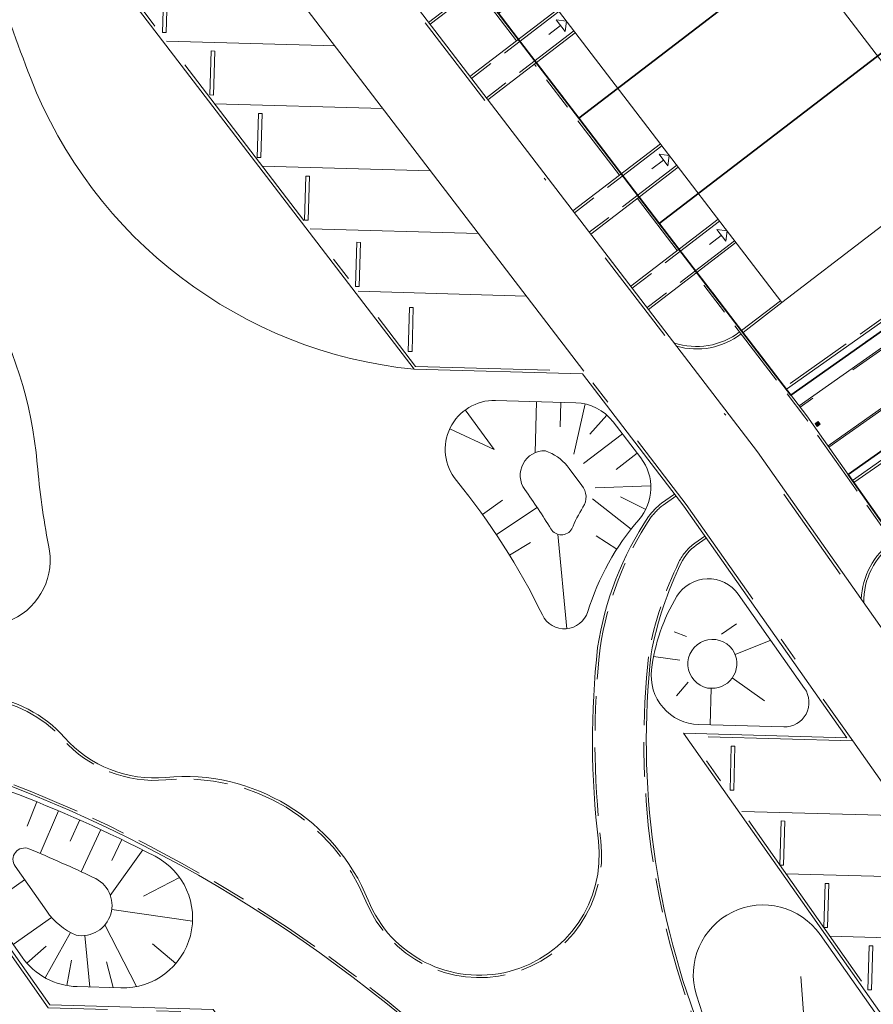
# Model space of a CAD drawing. Header units: metres. Extents: x 150385 to 171486, y 478588 to 485023.
# Tile 162 of 256: x 151227 to 151262, y 483971 to 484011. Entities that reach past the tile are written whole.
import ezdxf
from ezdxf.lldxf.tags import DXFTag

# ---------------------------------------------------------------- set-up
doc = ezdxf.new("R2010")
doc.units = ezdxf.units.M
for name, pattern in [('KAD', [12, 5, -1, 2, -1, 2, -1]), ('VH-GELEIDEBAND', [6, 2, -2, 0, -2]), ('VH-OPSLUITBAND_100X200', [16, 8, -2, 4, -2]), ('VH-OPSLUITBAND_120X250', [26, 16, -4, 2, -4]), ('VH-OPSLUITBAND_60X200', [12, 6, -2, 2, -2])]:
    doc.linetypes.add(name, pattern=pattern)
for name, color, linetype, lineweight, true_color in [('B-WE-KG-GRENS_PERCEEL-GV', 150, 'KG-PERCEEL', 30, 0x007fff), ('N-GV-GW-TALUDARCERING-G', 7, 'Continuous', 15, 0x738c74), ('N-WE-GW-GRONDWERKLIJN-G', 7, 'Continuous', 30, 0x4d4d4d)]:
    doc.layers.add(name, color=color, linetype=linetype, lineweight=lineweight, true_color=true_color)
for name, color, linetype, lineweight in [('N-PV-OG-BEBOUWING_ENTREE-S', 7, 'Continuous', 18), ('N-PV-OG-KADASTRAAL_BEBOUWING-G', 7, 'Continuous', 35), ('N-WE-IE-MEUBILAIR_WEGMEUBILAIR_PAAL_OBJECT-S', 7, 'Continuous', 25), ('N-WE-VH-KANTOPSLUITING_ACHTERKANTBAND-G', 7, 'Continuous', 5), ('N-WE-VH-KANTOPSLUITING_GELEIDEBAND-ANTRACIET_40_120X250-G', 7, 'VH-GELEIDEBAND', 35), ('N-WE-VH-KANTOPSLUITING_OPSLUITBAND-ANTRACIET_100X200-G', 7, 'VH-OPSLUITBAND_100X200', 35), ('N-WE-VH-KANTOPSLUITING_OPSLUITBAND-ANTRACIET_120X250-G', 7, 'VH-OPSLUITBAND_120X250', 35), ('N-WE-VH-KANTOPSLUITING_OPSLUITBAND_60X200-G', 7, 'VH-OPSLUITBAND_60X200', 35), ('N-WE-VH-KANTOPSLUITING_STOOTBAND-G', 7, 'Continuous', 35), ('N-WE-VH-MATERIAALGRENS-G', 7, 'Continuous', 9), ('N-XX-KG-GRENS_PERCEEL-G', 252, 'KAD', 15)]:
    doc.layers.add(name, color=color, linetype=linetype, lineweight=lineweight)
doc.styles.get("Standard").update_dxf_attribs({"font": 'NLCS-ISO.ttf'})
tags = doc.linetypes.add('KG-PERCEEL', pattern='A,5.5,-2,["P",Standard,S=1.8,R=0,X=-0.5,Y=-0.9],-2,5.5,-2,[5,NLCS.shx,S=0.75,R=0,X=0,Y=0],-2', length=19).pattern_tags.tags
tags[6] = DXFTag(74, 10)

msp = doc.modelspace()

# ---------------------------------------------------------------- hatches: boundary and pattern name
at = {"layer": 'N-WE-IE-MEUBILAIR_WEGMEUBILAIR_PAAL_OBJECT-S', "lineweight": 5}
h = msp.add_hatch(color=7, dxfattribs=at)
h.dxf.hatch_style = 1
h.paths.add_polyline_path([(151259.818, 483994.67), (151259.734, 483994.788), (151259.857, 483994.875), (151259.941, 483994.756)])

# ---------------------------------------------------------------- linework, layer by layer
at = {"layer": 'B-WE-KG-GRENS_PERCEEL-GV', "flags": 128}
for points in [[(151205.793, 484050.4), (151213.055, 484055.527), (151217.472, 484058.631), (151221.886, 484061.745), (151226.302, 484064.853), (151230.716, 484067.961), (151237.988, 484073.098), (151236.552, 484075.143), (151243.822, 484080.271), (151248.243, 484083.375), (151252.653, 484086.493), (151257.068, 484089.6), (151261.482, 484092.712), (151268.757, 484097.835), (151283.328, 484077.161), (151276.057, 484072.028), (151271.639, 484068.924), (151267.226, 484065.809), (151262.814, 484062.699), (151263.965, 484061.065), (151276.312, 484069.757), (151281.238, 484062.232), (151284.18, 484057.723), (151287.138, 484053.206), (151290.088, 484048.685), (151293.043, 484044.167), (151296.008, 484039.644), (151298.965, 484035.12), (151303.802, 484027.715), (151282.01, 484012.368), (151276.415, 484020.311), (151273.265, 484024.78), (151270.191, 484029.14), (151267.037, 484033.613), (151263.959, 484037.977), (151260.81, 484042.448), (151257.737, 484046.808), (151256.113, 484045.655), (151259.114, 484041.396), (151262.275, 484036.912), (151265.341, 484032.558), (151268.501, 484028.077), (151271.563, 484023.724), (151274.718, 484019.241), (151280.379, 484011.207), (151258.731, 483995.949), (151253.355, 484002.962), (151250.07, 484007.256), (151246.793, 484011.54), (151243.506, 484015.831), (151240.218, 484020.117), (151236.937, 484024.404), (151233.655, 484028.694), (151228.179, 484035.844), (151240.581, 484044.582), (151239.438, 484046.223), (151235.025, 484043.119), (151230.608, 484040.001), (151226.194, 484036.892), (151218.921, 484031.769)], [(151205.793, 484050.4), (151213.055, 484055.527), (151217.472, 484058.631), (151221.886, 484061.745), (151226.302, 484064.853), (151230.716, 484067.961), (151237.988, 484073.098), (151236.552, 484075.143), (151243.822, 484080.271), (151248.243, 484083.375), (151252.653, 484086.493), (151257.068, 484089.6), (151261.482, 484092.712), (151268.757, 484097.835), (151283.328, 484077.161), (151276.057, 484072.028), (151271.639, 484068.924), (151267.226, 484065.809), (151262.814, 484062.699), (151263.965, 484061.065), (151276.312, 484069.757), (151281.238, 484062.232), (151284.18, 484057.723), (151287.138, 484053.206), (151290.088, 484048.685), (151293.043, 484044.167), (151296.008, 484039.644), (151298.965, 484035.12), (151303.802, 484027.715), (151282.01, 484012.368), (151276.415, 484020.311), (151273.265, 484024.78), (151270.191, 484029.14), (151267.037, 484033.613), (151263.959, 484037.977), (151260.81, 484042.448), (151257.737, 484046.808), (151256.113, 484045.655), (151259.114, 484041.396), (151262.275, 484036.912), (151265.341, 484032.558), (151268.501, 484028.077), (151271.563, 484023.724), (151274.718, 484019.241), (151280.379, 484011.207), (151258.731, 483995.949), (151253.355, 484002.962), (151250.07, 484007.256), (151246.793, 484011.54), (151243.506, 484015.831), (151240.218, 484020.117), (151236.937, 484024.404), (151233.655, 484028.694), (151228.179, 484035.844), (151240.581, 484044.582), (151239.438, 484046.223), (151235.025, 484043.119), (151230.608, 484040.001), (151226.194, 484036.892), (151218.921, 484031.769)], [(151205.793, 484050.4), (151213.055, 484055.527), (151217.472, 484058.631), (151221.886, 484061.745), (151226.302, 484064.853), (151230.716, 484067.961), (151237.988, 484073.098), (151236.552, 484075.143), (151243.822, 484080.271), (151248.243, 484083.375), (151252.653, 484086.493), (151257.068, 484089.6), (151261.482, 484092.712), (151268.757, 484097.835), (151283.328, 484077.161), (151276.057, 484072.028), (151271.639, 484068.924), (151267.226, 484065.809), (151262.814, 484062.699), (151263.965, 484061.065), (151276.312, 484069.757), (151281.238, 484062.232), (151284.18, 484057.723), (151287.138, 484053.206), (151290.088, 484048.685), (151293.043, 484044.167), (151296.008, 484039.644), (151298.965, 484035.12), (151303.802, 484027.715), (151282.01, 484012.368), (151276.415, 484020.311), (151273.265, 484024.78), (151270.191, 484029.14), (151267.037, 484033.613), (151263.959, 484037.977), (151260.81, 484042.448), (151257.737, 484046.808), (151256.113, 484045.655), (151259.114, 484041.396), (151262.275, 484036.912), (151265.341, 484032.558), (151268.501, 484028.077), (151271.563, 484023.724), (151274.718, 484019.241), (151280.379, 484011.207), (151258.731, 483995.949), (151253.355, 484002.962), (151250.07, 484007.256), (151246.793, 484011.54), (151243.506, 484015.831), (151240.218, 484020.117), (151236.937, 484024.404), (151233.655, 484028.694), (151228.179, 484035.844), (151240.581, 484044.582), (151239.438, 484046.223), (151235.025, 484043.119), (151230.608, 484040.001), (151226.194, 484036.892), (151218.921, 484031.769)], [(151205.793, 484050.4), (151213.055, 484055.527), (151217.472, 484058.631), (151221.886, 484061.745), (151226.302, 484064.853), (151230.716, 484067.961), (151237.988, 484073.098), (151236.552, 484075.143), (151243.822, 484080.271), (151248.243, 484083.375), (151252.653, 484086.493), (151257.068, 484089.6), (151261.482, 484092.712), (151268.757, 484097.835), (151283.328, 484077.161), (151276.057, 484072.028), (151271.639, 484068.924), (151267.226, 484065.809), (151262.814, 484062.699), (151263.965, 484061.065), (151276.312, 484069.757), (151281.238, 484062.232), (151284.18, 484057.723), (151287.138, 484053.206), (151290.088, 484048.685), (151293.043, 484044.167), (151296.008, 484039.644), (151298.965, 484035.12), (151303.802, 484027.715), (151282.01, 484012.368), (151276.415, 484020.311), (151273.265, 484024.78), (151270.191, 484029.14), (151267.037, 484033.613), (151263.959, 484037.977), (151260.81, 484042.448), (151257.737, 484046.808), (151256.113, 484045.655), (151259.114, 484041.396), (151262.275, 484036.912), (151265.341, 484032.558), (151268.501, 484028.077), (151271.563, 484023.724), (151274.718, 484019.241), (151280.379, 484011.207), (151258.731, 483995.949), (151253.355, 484002.962), (151250.07, 484007.256), (151246.793, 484011.54), (151243.506, 484015.831), (151240.218, 484020.117), (151236.937, 484024.404), (151233.655, 484028.694), (151228.179, 484035.844), (151240.581, 484044.582), (151239.438, 484046.223), (151235.025, 484043.119), (151230.608, 484040.001), (151226.194, 484036.892), (151218.921, 484031.769)], [(151205.793, 484050.4), (151213.055, 484055.527), (151217.472, 484058.631), (151221.886, 484061.745), (151226.302, 484064.853), (151230.716, 484067.961), (151237.988, 484073.098), (151236.552, 484075.143), (151243.822, 484080.271), (151248.243, 484083.375), (151252.653, 484086.493), (151257.068, 484089.6), (151261.482, 484092.712), (151268.757, 484097.835), (151283.328, 484077.161), (151276.057, 484072.028), (151271.639, 484068.924), (151267.226, 484065.809), (151262.814, 484062.699), (151263.965, 484061.065), (151276.312, 484069.757), (151281.238, 484062.232), (151284.18, 484057.723), (151287.138, 484053.206), (151290.088, 484048.685), (151293.043, 484044.167), (151296.008, 484039.644), (151298.965, 484035.12), (151303.802, 484027.715), (151282.01, 484012.368), (151276.415, 484020.311), (151273.265, 484024.78), (151270.191, 484029.14), (151267.037, 484033.613), (151263.959, 484037.977), (151260.81, 484042.448), (151257.737, 484046.808), (151256.113, 484045.655), (151259.114, 484041.396), (151262.275, 484036.912), (151265.341, 484032.558), (151268.501, 484028.077), (151271.563, 484023.724), (151274.718, 484019.241), (151280.379, 484011.207), (151258.731, 483995.949), (151253.355, 484002.962), (151250.07, 484007.256), (151246.793, 484011.54), (151243.506, 484015.831), (151240.218, 484020.117), (151236.937, 484024.404), (151233.655, 484028.694), (151228.179, 484035.844), (151240.581, 484044.582), (151239.438, 484046.223), (151235.025, 484043.119), (151230.608, 484040.001), (151226.194, 484036.892), (151218.921, 484031.769)], [(151246.793, 484011.54), (151250.07, 484007.256), (151271.563, 484023.724), (151268.501, 484028.077), (151266.861, 484026.925)], [(151246.793, 484011.54), (151250.07, 484007.256), (151271.563, 484023.724), (151268.501, 484028.077), (151266.861, 484026.925)], [(151246.793, 484011.54), (151250.07, 484007.256), (151271.563, 484023.724), (151268.501, 484028.077), (151266.861, 484026.925)], [(151246.793, 484011.54), (151250.07, 484007.256), (151271.563, 484023.724), (151268.501, 484028.077), (151266.861, 484026.925)], [(151246.793, 484011.54), (151250.07, 484007.256), (151271.563, 484023.724), (151268.501, 484028.077), (151266.861, 484026.925)], [(151274.718, 484019.241), (151271.563, 484023.724), (151250.07, 484007.256), (151253.355, 484002.962), (151273.085, 484018.09)], [(151274.718, 484019.241), (151271.563, 484023.724), (151250.07, 484007.256), (151253.355, 484002.962), (151273.085, 484018.09)], [(151274.718, 484019.241), (151271.563, 484023.724), (151250.07, 484007.256), (151253.355, 484002.962), (151273.085, 484018.09)], [(151274.718, 484019.241), (151271.563, 484023.724), (151250.07, 484007.256), (151253.355, 484002.962), (151273.085, 484018.09)], [(151274.718, 484019.241), (151271.563, 484023.724), (151250.07, 484007.256), (151253.355, 484002.962), (151273.085, 484018.09)], [(151253.355, 484002.962), (151258.731, 483995.949), (151280.379, 484011.207), (151274.718, 484019.241), (151273.085, 484018.09)], [(151253.355, 484002.962), (151258.731, 483995.949), (151280.379, 484011.207), (151274.718, 484019.241), (151273.085, 484018.09)], [(151253.355, 484002.962), (151258.731, 483995.949), (151280.379, 484011.207), (151274.718, 484019.241), (151273.085, 484018.09)], [(151253.355, 484002.962), (151258.731, 483995.949), (151280.379, 484011.207), (151274.718, 484019.241), (151273.085, 484018.09)], [(151253.355, 484002.962), (151258.731, 483995.949), (151280.379, 484011.207), (151274.718, 484019.241), (151273.085, 484018.09)], [(151287.827, 484000.648), (151282.693, 484007.94), (151261.076, 483992.71), (151266.212, 483985.422)], [(151266.212, 483985.422), (151261.076, 483992.71), (151282.693, 484007.94), (151287.827, 484000.648), (151290.938, 483996.238), (151294.051, 483991.822), (151297.157, 483987.41), (151300.269, 483982.994), (151305.412, 483975.696), (151283.8, 483960.467), (151278.662, 483967.773), (151275.556, 483972.189), (151272.434, 483976.59), (151269.312, 483981.006)], [(151287.827, 484000.648), (151282.693, 484007.94), (151261.076, 483992.71), (151266.212, 483985.422)], [(151266.212, 483985.422), (151261.076, 483992.71), (151282.693, 484007.94), (151287.827, 484000.648), (151290.938, 483996.238), (151294.051, 483991.822), (151297.157, 483987.41), (151300.269, 483982.994), (151305.412, 483975.696), (151283.8, 483960.467), (151278.662, 483967.773), (151275.556, 483972.189), (151272.434, 483976.59), (151269.312, 483981.006)], [(151287.827, 484000.648), (151282.693, 484007.94), (151261.076, 483992.71), (151266.212, 483985.422)], [(151266.212, 483985.422), (151261.076, 483992.71), (151282.693, 484007.94), (151287.827, 484000.648), (151290.938, 483996.238), (151294.051, 483991.822), (151297.157, 483987.41), (151300.269, 483982.994), (151305.412, 483975.696), (151283.8, 483960.467), (151278.662, 483967.773), (151275.556, 483972.189), (151272.434, 483976.59), (151269.312, 483981.006)], [(151287.827, 484000.648), (151282.693, 484007.94), (151261.076, 483992.71), (151266.212, 483985.422)], [(151266.212, 483985.422), (151261.076, 483992.71), (151282.693, 484007.94), (151287.827, 484000.648), (151290.938, 483996.238), (151294.051, 483991.822), (151297.157, 483987.41), (151300.269, 483982.994), (151305.412, 483975.696), (151283.8, 483960.467), (151278.662, 483967.773), (151275.556, 483972.189), (151272.434, 483976.59), (151269.312, 483981.006)], [(151287.827, 484000.648), (151282.693, 484007.94), (151261.076, 483992.71), (151266.212, 483985.422)], [(151266.212, 483985.422), (151261.076, 483992.71), (151282.693, 484007.94), (151287.827, 484000.648), (151290.938, 483996.238), (151294.051, 483991.822), (151297.157, 483987.41), (151300.269, 483982.994), (151305.412, 483975.696), (151283.8, 483960.467), (151278.662, 483967.773), (151275.556, 483972.189), (151272.434, 483976.59), (151269.312, 483981.006)]]:
    msp.add_lwpolyline(points, close=True, dxfattribs=at)
at = {"layer": 'N-GV-GW-TALUDARCERING-G', "color": 7, "lineweight": 5}
for p, q in [((151248.342, 483995.683), (151248.284, 483993.591)), ((151249.341, 483995.655), (151249.313, 483994.655)), ((151245.426, 483995.34), (151246.613, 483993.73)), ((151250.337, 483995.588), (151249.862, 483993.531)), ((151251.216, 483995.134), (151250.515, 483994.345)), ((151244.8, 483994.573), (151246.613, 483993.73)), ((151251.852, 483994.364), (151250.264, 483993.148)), ((151252.46, 483993.57), (151251.6, 483992.911)), ((151253.015, 483992.235), (151250.742, 483992.155)), ((151246.136, 483991.07), (151246.955, 483991.658)), ((151252.208, 483990.469), (151250.625, 483991.714)), ((151252.804, 483991.269), (151251.769, 483991.787)), ((151246.706, 483990.248), (151248.37, 483991.356)), ((151249.576, 483986.403), (151249.21, 483990.263)), ((151251.628, 483989.654), (151250.787, 483990.195)), ((151247.245, 483989.405), (151248.097, 483989.929)), ((151255.904, 483986.176), (151256.518, 483986.608)), ((151254.476, 483986.08), (151253.97, 483986.27)), ((151256.457, 483985.345), (151257.913, 483985.93)), ((151254.202, 483985.12), (151253.128, 483985.27)), ((151256.344, 483984.393), (151257.66, 483983.457)), ((151254.54, 483984.223), (151254.06, 483983.664)), ((151255.482, 483983.973), (151255.441, 483982.474)), ((151227.924, 483979.328), (151227.524, 483978.335)), ((151228.802, 483978.966), (151228.062, 483977.216)), ((151229.674, 483978.588), (151229.289, 483977.72)), ((151230.539, 483978.195), (151229.739, 483976.472)), ((151231.397, 483977.788), (151230.982, 483976.933)), ((151232.248, 483977.365), (151230.924, 483975.508)), ((151225.863, 483975.054), (151227.417, 483976.148)), ((151233.751, 483976.242), (151232.285, 483975.475)), ((151234.285, 483974.455), (151230.982, 483974.924)), ((151226.958, 483973.501), (151228.526, 483974.606)), ((151228.256, 483972.142), (151229.296, 483973.995)), ((151231.989, 483971.781), (151230.702, 483974.299)), ((151230.093, 483971.763), (151229.881, 483973.867)), ((151233.6, 483972.72), (151232.653, 483973.533)), ((151227.519, 483972.735), (151228.301, 483973.429)), ((151229.146, 483971.822), (151229.332, 483972.854)), ((151231.042, 483971.737), (151230.762, 483972.789)), ((151259.342, 483969.605), (151259.147, 483972.19))]:
    msp.add_line(p, q, dxfattribs=at)
at = {"layer": 'N-PV-OG-BEBOUWING_ENTREE-S', "color": 7, "lineweight": 5}
for p, q in [((151249.324, 484011.045), (151248.848, 484010.681)), ((151249.142, 484011.284), (151249.562, 484011.228)), ((151249.562, 484011.228), (151249.507, 484010.807)), ((151253.349, 484005.79), (151253.77, 484005.734)), ((151253.77, 484005.734), (151253.714, 484005.313)), ((151253.532, 484005.551), (151253.055, 484005.187)), ((151255.708, 484002.709), (151256.129, 484002.653)), ((151256.129, 484002.653), (151256.073, 484002.233)), ((151255.891, 484002.471), (151255.414, 484002.106))]:
    msp.add_line(p, q, dxfattribs=at)
at = {"layer": 'N-PV-OG-BEBOUWING_ENTREE-S', "color": 7, "lineweight": 5, "flags": 128}
for points in [[(151249.142, 484011.284), (151249.507, 484010.807)], [(151253.349, 484005.79), (151253.714, 484005.313)], [(151255.708, 484002.709), (151256.073, 484002.233)]]:
    msp.add_lwpolyline(points, dxfattribs=at)
at = {"layer": 'N-PV-OG-KADASTRAAL_BEBOUWING-G', "color": 7, "lineweight": 5}
msp.add_lwpolyline([(151265.7, 484005.336), (151239.154, 484039.999), (151231.827, 484034.387), (151258.372, 483999.724)], close=True, dxfattribs=at)
at = {"layer": 'N-WE-GW-GRONDWERKLIJN-G', "color": 7, "lineweight": 5, "flags": 128}
for points in [[(151212.186, 484009.26, 0.005761), (151211.656, 484009.366, 0.122514), (151208.105, 484009.155, 0.326371), (151206.786, 484007.371, 0.038798), (151206.936, 484005.281, 0.363285), (151209.648, 484002.88), (151212.819, 484002.792, -0.247146), (151214.444, 484001.878), (151223.653, 483987.632, 0.820179), (151228.392, 483989.816, -0.024312), (151227.94, 483993.132, 0.222421), (151220.754, 484005.555, 0.018372), (151219.306, 484006.487)], [(151255.333, 483983.977), (151255.502, 483983.972, 0.617383), (151256.347, 483985.548, 1.465057), (151255.333, 483983.977)], [(151227.031, 483976.696), (151228.326, 483974.858, 0.138365), (151229.528, 483973.882, 0.902987), (151230.228, 483976.242, 0.013638), (151227.6, 483977.409, 0.750489), (151227.031, 483976.696)]]:
    msp.add_lwpolyline(points, format="xyb", dxfattribs=at)
for points in [[(151251.475, 483994.855, 0.226121), (151249.943, 483995.638), (151246.669, 483995.729, 0.642883), (151245.067, 483992.462, -0.059135), (151248.581, 483986.963, 0.68004), (151250.436, 483987.101, -0.103394), (151252.527, 483990.855, 0.355933), (151252.604, 483993.381)], [(151249.683, 483992.95, 0.137125), (151248.838, 483993.617), (151248.706, 483993.672, 0.618634), (151247.863, 483992.093, -0.016322), (151248.933, 483990.478, 0.560089), (151249.786, 483990.48, -0.035497), (151250.238, 483991.366, 0.341097), (151250.19, 483992.256)], [(151254.972, 483982.487), (151258.452, 483982.39, 0.617383), (151259.297, 483983.966), (151256.588, 483987.81, 0.540181), (151254.08, 483987.726, 0.107046), (151253.042, 483984.725, 0.44152)], [(151224.563, 483976.899), (151227.321, 483972.985, 0.236565), (151229.572, 483971.778), (151231.359, 483971.728, 0.796032), (151232.754, 483977.105, 0.029941), (151226.786, 483979.771, 0.738735)], [(151259.931, 483973.907), (151269.327, 483960.573, 0.236565), (151270.116, 483960.15), (151274.54, 483960.027, -0.236155), (151276.788, 483958.823), (151277.228, 483958.202, -0.247361), (151277.574, 483955.567, -0.054035), (151277.006, 483954.428, -0.378725), (151270.951, 483952.712, -0.209727), (151254.875, 483971.433, -0.852503)]]:
    msp.add_lwpolyline(points, format="xyb", close=True, dxfattribs=at)
at = {"layer": 'N-WE-IE-MEUBILAIR_WEGMEUBILAIR_PAAL_OBJECT-S', "color": 7, "lineweight": 5}
msp.add_lwpolyline([(151259.818, 483994.67), (151259.734, 483994.788), (151259.857, 483994.875), (151259.941, 483994.756)], close=True, dxfattribs=at)
at = {"layer": 'N-WE-VH-KANTOPSLUITING_ACHTERKANTBAND-G', "color": 7, "lineweight": 5}
for p, q in [((151253.455, 483991.533), (151253.984, 483991.906)), ((151254.869, 483989.813), (151255.281, 483990.103))]:
    msp.add_line(p, q, dxfattribs=at)
at = {"layer": 'N-WE-VH-KANTOPSLUITING_ACHTERKANTBAND-G', "color": 7, "lineweight": 5, "flags": 128}
for points in [[(151259.082, 483995.506), (151280.745, 484010.772), (151251.495, 484052.272), (151253.064, 484053.378), (151282.315, 484011.878), (151304.119, 484027.244)], [(151247.568, 484013.832), (151243.995, 484011.096)], [(151247.609, 484010.488), (151245.98, 484012.615)], [(151249.197, 484011.704), (151245.624, 484008.968)], [(151249.927, 484010.751), (151246.354, 484008.015)], [(151251.816, 484004.994), (151248.339, 484009.535)], [(151260.291, 483993.826), (151281.937, 484009.08), (151305.476, 483975.678)], [(151253.405, 484006.21), (151249.832, 484003.474)], [(151265.7, 484005.336), (151267.634, 484002.591), (151258.556, 483996.193)], [(151254.135, 484005.257), (151250.561, 484002.521)], [(151254.175, 484001.913), (151252.546, 484004.041)], [(151255.764, 484003.13), (151252.191, 484000.393)], [(151256.494, 484002.177), (151252.92, 483999.44)], [(151264.75, 483987.499), (151259.392, 483995.101), (151254.905, 484000.96)], [(151258.311, 483999.803), (151256.723, 483998.587)], [(151272.149, 483996.494), (151270.438, 483998.921), (151261.259, 483992.452)], [(151221.6, 483980.754), (151228.448, 483971.036)]]:
    msp.add_lwpolyline(points, dxfattribs=at)
for points in [[(151329.027, 483993.73), (151329.177, 483993.518, -0.177945), (151329.334, 483992.932), (151328.898, 483988.135, -0.219942), (151326.851, 483984.588), (151325.302, 483983.496, -0.414214), (151324.634, 483983.612), (151322.03, 483987.307), (151307.038, 483976.742), (151309.642, 483973.047, -0.414156), (151309.526, 483972.379), (151308.791, 483971.86, -0.414271), (151308.122, 483971.976), (151305.518, 483975.671), (151286.439, 483962.226), (151289.043, 483958.531, -0.414284), (151288.927, 483957.862), (151287.045, 483956.53, -0.414809), (151283.027, 483957.222), (151257.375, 483993.624), (151233.002, 484025.451, 0.359031), (151217.982, 484028.934, -0.346805)], [(151269.619, 483960.457), (151254.347, 483982.129), (151261.03, 483981.944), (151254.36, 483991.409), (151250.223, 483996.812), (151243.338, 483997.003), (151226.713, 484018.712), (151233.598, 484018.521), (151232.554, 484019.884, 0.400703), (151216.344, 484022.417)], [(151253.961, 483998.082, 0.248868), (151256.643, 483998.527)], [(151253.455, 483991.533, 0.071039), (151252.923, 483990.989, 0.110328), (151250.839, 483985.629, 0.056789), (151250.872, 483977.721, -0.874595), (151241.464, 483975.306, 0.331682), (151233.187, 483980.329, -0.239549), (151229.056, 483981.956, 0.381906), (151222.302, 483982.741)], [(151254.869, 483989.813, 0.126889), (151254.254, 483989.089, 0.066008), (151253.025, 483985.383, 0.123013), (151255.171, 483969.666, -0.831589), (151248.357, 483965.357, 0.117207), (151226.109, 483980.258, 0.060842), (151223.559, 483980.571, 0.154839), (151222.464, 483980.225)], [(151262.945, 483989.885, 0.248637), (151261.716, 483987.463)]]:
    msp.add_lwpolyline(points, format="xyb", dxfattribs=at)
at = {"layer": 'N-WE-VH-KANTOPSLUITING_GELEIDEBAND-ANTRACIET_40_120X250-G', "color": 7, "lineweight": 5, "ltscale": 2, "flags": 128}
msp.add_lwpolyline([(151329.125, 483993.799), (151329.275, 483993.587, -0.177945), (151329.453, 483992.921), (151329.018, 483988.124, -0.219942), (151326.92, 483984.49), (151325.372, 483983.398, -0.414214), (151324.536, 483983.543), (151322.001, 483987.139), (151307.206, 483976.713), (151309.74, 483973.117, -0.414156), (151309.595, 483972.281), (151308.86, 483971.762, -0.414271), (151308.024, 483971.907), (151305.489, 483975.503), (151286.607, 483962.197), (151289.141, 483958.6, -0.414214), (151288.996, 483957.764), (151287.115, 483956.432, -0.414809), (151282.929, 483957.153), (151257.278, 483993.553), (151232.907, 484025.378, 0.359031), (151218.036, 484028.827, -0.346825), (151210.763, 484030.348, -0.43677), (151210.86, 484031.075), (151214.531, 484033.662), (151204.104, 484048.456), (151202.919, 484047.621)], format="xyb", dxfattribs=at)
at = {"layer": 'N-WE-VH-KANTOPSLUITING_OPSLUITBAND-ANTRACIET_100X200-G', "color": 7, "lineweight": 5, "ltscale": 0.35, "flags": 128}
for points in [[(151247.507, 484013.911), (151243.934, 484011.175)], [(151247.53, 484010.427), (151245.9, 484012.555)], [(151249.258, 484011.625), (151245.685, 484008.888)], [(151249.866, 484010.831), (151246.293, 484008.094)], [(151251.737, 484004.933), (151248.259, 484009.474)], [(151253.466, 484006.131), (151249.893, 484003.394)], [(151254.074, 484005.337), (151250.501, 484002.6)], [(151265.619, 484005.278), (151267.495, 484002.615), (151258.495, 483996.273)], [(151254.096, 484001.852), (151252.467, 484003.98)], [(151255.825, 484003.05), (151252.252, 484000.314)], [(151256.433, 484002.256), (151252.86, 483999.52)], [(151264.668, 483987.441), (151259.312, 483995.042), (151254.826, 484000.9)], [(151258.372, 483999.724), (151256.784, 483998.507)], [(151272.067, 483996.436), (151270.414, 483998.782), (151261.316, 483992.371)]]:
    msp.add_lwpolyline(points, dxfattribs=at)
for points in [[(151254.066, 483997.945, 0.236245), (151256.703, 483998.448)], [(151254.042, 483991.824), (151253.515, 483991.453, 0.070642), (151253.005, 483990.931, 0.110248), (151250.938, 483985.616, 0.056774), (151250.971, 483977.733, -0.874595), (151241.372, 483975.269, 0.331682), (151233.197, 483980.229, -0.239549), (151228.981, 483981.889, 0.381906), (151222.36, 483982.659), (151220.99, 483981.694)], [(151255.223, 483990.184), (151254.811, 483989.894, 0.126889), (151254.164, 483989.133, 0.066075), (151252.926, 483985.398, 0.123044), (151255.078, 483969.629, -0.831589), (151248.43, 483965.425, 0.117231), (151226.139, 483980.354, 0.060975), (151223.56, 483980.671, 0.154839), (151222.406, 483980.306), (151222.078, 483980.075)], [(151262.888, 483989.967, 0.236065), (151261.617, 483987.604)]]:
    msp.add_lwpolyline(points, format="xyb", dxfattribs=at)
at = {"layer": 'N-WE-VH-KANTOPSLUITING_OPSLUITBAND-ANTRACIET_120X250-G', "color": 7, "lineweight": 5, "ltscale": 0.5, "flags": 128}
msp.add_lwpolyline([(151286.924, 483945.408), (151276.366, 483960.39), (151269.683, 483960.575), (151254.583, 483982.002), (151261.266, 483981.817), (151254.457, 483991.48), (151250.283, 483996.93), (151243.399, 483997.121), (151226.961, 484018.585), (151233.846, 484018.394), (151232.65, 484019.957, 0.400703), (151216.276, 484022.516), (151210.724, 484018.659, 0.404901), (151207.502, 484002.275), (151213.995, 484002.095), (151224.564, 483985.795), (151218.071, 483985.975), (151221.5, 483980.687), (151228.384, 483970.918), (151235.06, 483970.732), (151253.755, 483944.204), (151247.078, 483944.389), (151252.896, 483936.133), (151256.884, 483930.938), (151263.774, 483930.746), (151280.248, 483909.281), (151273.36, 483909.472), (151274.851, 483907.53, 0.402321), (151291.282, 483905.027), (151296.78, 483908.901, 0.402279), (151299.951, 483925.216), (151298.716, 483927.13), (151292.233, 483927.31), (151281.719, 483943.608), (151288.201, 483943.428), (151286.924, 483945.408)], format="xyb", dxfattribs=at)
at = {"layer": 'N-WE-VH-KANTOPSLUITING_OPSLUITBAND_60X200-G', "color": 7, "lineweight": 5, "flags": 128}
for points in [[(151304.152, 484027.194), (151282.3, 484011.795), (151253.05, 484053.294), (151251.578, 484052.257), (151280.829, 484010.758), (151259.118, 483995.458)], [(151260.256, 483993.875), (151281.952, 484009.164), (151305.525, 483975.712)]]:
    msp.add_lwpolyline(points, dxfattribs=at)
at = {"layer": 'N-WE-VH-KANTOPSLUITING_STOOTBAND-G', "color": 7, "lineweight": 5, "elevation": 0}
for points in [[(151233.206, 484010.759), (151233.256, 484012.558), (151233.106, 484012.563), (151233.056, 484010.763)], [(151235.143, 484008.204), (151235.193, 484010.004), (151235.043, 484010.008), (151234.993, 484008.209)], [(151237.08, 484005.65), (151237.13, 484007.449), (151236.98, 484007.453), (151236.93, 484005.654)], [(151239.017, 484003.095), (151239.067, 484004.894), (151238.917, 484004.898), (151238.867, 484003.099)], [(151241.098, 484000.386), (151241.148, 484002.186), (151240.998, 484002.19), (151240.948, 484000.39)], [(151243.254, 483997.725), (151243.304, 483999.525), (151243.154, 483999.529), (151243.104, 483997.73)]]:
    msp.add_lwpolyline(points, close=True, dxfattribs=at)
at = {"layer": 'N-WE-VH-KANTOPSLUITING_STOOTBAND-G', "color": 7, "lineweight": 5}
for points in [[(151256.404, 483979.801), (151256.454, 483981.6), (151256.304, 483981.605), (151256.254, 483979.805)], [(151258.436, 483976.743), (151258.486, 483978.543), (151258.336, 483978.547), (151258.286, 483976.748)], [(151260.234, 483974.193), (151260.284, 483975.992), (151260.134, 483975.996), (151260.084, 483974.197)], [(151262.031, 483971.642), (151262.081, 483973.441), (151261.931, 483973.445), (151261.881, 483971.646)]]:
    msp.add_lwpolyline(points, close=True, dxfattribs=at)
at = {"layer": 'N-WE-VH-MATERIAALGRENS-G', "color": 7, "lineweight": 5, "flags": 128}
for points in [[(151243.338, 483997.003), (151226.713, 484018.712), (151233.598, 484018.521), (151232.554, 484019.884, 0.400703), (151216.344, 484022.417)], [(151229.934, 484022.394, 0.539272), (151225.098, 484017.601, 0.04382), (151227.661, 484008.917, 0.28201), (151243.338, 483997.003), (151250.223, 483996.812), (151254.36, 483991.409), (151261.03, 483981.944), (151254.347, 483982.129), (151269.619, 483960.457), (151276.303, 483960.272), (151286.826, 483945.338)], [(151221.6, 483980.754), (151228.448, 483971.036), (151235.123, 483970.851), (151253.991, 483944.077), (151247.314, 483944.262), (151252.992, 483936.204), (151256.944, 483931.056), (151263.835, 483930.865), (151280.497, 483909.154), (151273.608, 483909.345), (151274.946, 483907.603, 0.402321), (151291.213, 483905.125), (151296.711, 483909, 0.402279), (151299.85, 483925.151), (151298.649, 483927.012), (151292.167, 483927.192), (151281.494, 483943.734), (151287.977, 483943.554), (151286.824, 483945.343)]]:
    msp.add_lwpolyline(points, format="xyb", dxfattribs=at)
for points in [[(151233.846, 484018.394), (151250.283, 483996.93)], [(151240.108, 484010.218), (151233.223, 484010.409)], [(151242.065, 484007.662), (151235.18, 484007.853)], [(151244.022, 484005.107), (151237.137, 484005.298)], [(151245.978, 484002.552), (151239.094, 484002.743)], [(151247.935, 483999.996), (151241.05, 484000.188)], [(151261.266, 483981.817), (151276.366, 483960.39)], [(151263.416, 483978.756), (151256.74, 483978.941)], [(151265.213, 483976.205), (151258.538, 483976.391)], [(151267.011, 483973.654), (151260.335, 483973.84)]]:
    msp.add_lwpolyline(points, dxfattribs=at)
at = {"layer": 'N-XX-KG-GRENS_PERCEEL-G', "color": 7, "lineweight": 5, "flags": 128}
for points in [[(151228.189, 484035.848), (151258.738, 483995.955), (151280.387, 484011.211), (151251.466, 484052.251)], [(151283.799, 483960.467), (151261.077, 483992.71), (151282.691, 484007.941), (151305.413, 483975.698)]]:
    msp.add_lwpolyline(points, close=True, dxfattribs=at)
for points in [[(151250.078, 484007.264), (151271.569, 484023.723)], [(151253.365, 484002.972), (151273.091, 484018.092), (151274.726, 484019.244)]]:
    msp.add_lwpolyline(points, dxfattribs=at)

doc.saveas('drawing.dxf')
